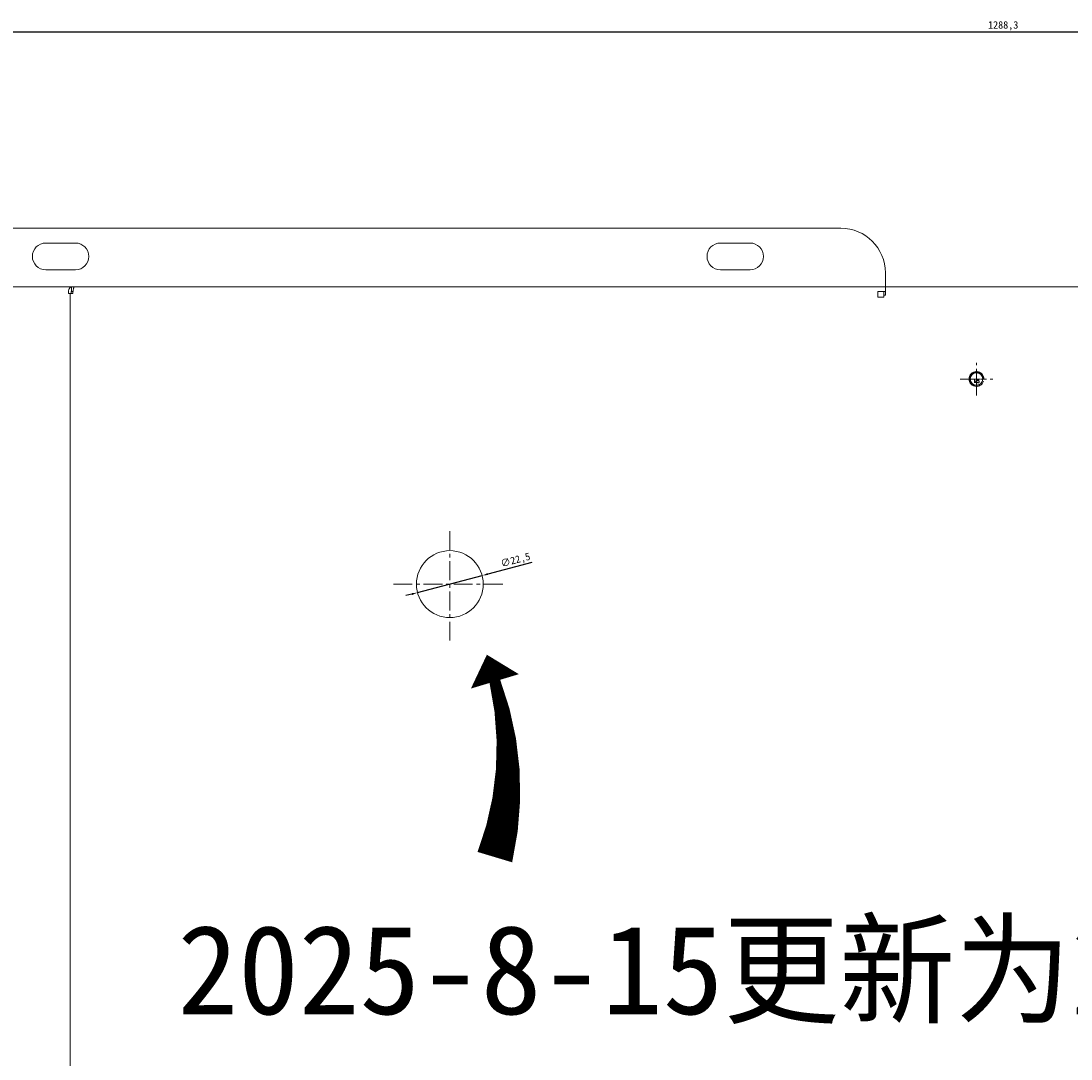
# Model space of a CAD drawing. Header units: millimetres. Extents: x 7284 to 21933, y -3393 to -31.
# Tile 8 of 60: x 8431 to 8785, y -763 to -413. Entities that reach past the tile are written whole.
import ezdxf

# ---------------------------------------------------------------- set-up
doc = ezdxf.new("R2010")
doc.units = ezdxf.units.MM
doc.header["$PDSIZE"] = -1
doc.linetypes.add('CENTER', pattern=[10.16, 6.35, -1.27, 1.27, -1.27])
doc.linetypes.add('HIDDEN', pattern=[1.905, 1.27, -0.635])
doc.layers.add('1', color=7, linetype='Continuous', true_color=0xffffff)
doc.layers.add('60', color=7, linetype='Continuous', true_color=0xffffff)
doc.layers.add('dim', color=84, linetype='Continuous', lineweight=9)
doc.layers.add('screw', color=33, linetype='Continuous', lineweight=13)
doc.styles.add('TXT', font='txt.shx', dxfattribs={"bigfont": 'gbcbig.shx'})
doc.dimstyles.new('ISO-25', dxfattribs={"dimtxt": 2.5, "dimasz": 2.5, "dimexe": 1.25, "dimexo": 0.625, "dimtad": 1, "dimtxsty": 'Standard', "dimcen": 2.5, "dimadec": 0, "dimazin": 0, "dimtfac": 1, "dimtmove": 0, "dimatfit": 3, "dimfxl": 1, "dimarcsym": 0})

# ---------------------------------------------------------------- blocks, each defined once
blk = doc.blocks.new('*D45')
at = {"layer": 'Defpoints', "color": 0, "transparency": 16777216}
for p in [(9405.94, -417.04), (8117.64, -505.11), (9405.94, -505.11)]:
    blk.add_point(p, dxfattribs=at)
at = {"layer": 'dim', "color": 0, "linetype": 'Continuous', "lineweight": -2, "transparency": 16777216}
for p, q in [((8117.64, -505.11), (8117.64, -416.54)), ((9405.94, -505.11), (9405.94, -416.54)), ((8119.64, -417.04), (9403.94, -417.04))]:
    blk.add_line(p, q, dxfattribs=at)
at = {"layer": 'dim', "color": 0, "transparency": 16777216}
for points in [[(8119.64, -416.71), (8119.64, -417.38), (8117.64, -417.04)], [(9403.94, -416.71), (9403.94, -417.38), (9405.94, -417.04)]]:
    blk.add_solid(points, dxfattribs=at)
at = {"layer": 'dim', "color": 0, "transparency": 16777216, "insert": (8761.79, -415.08), "char_height": 2.5, "attachment_point": 5}
blk.add_mtext('1288,3', dxfattribs=at)
blk = doc.blocks.new('screw_m5_g')
at = {"layer": 'screw', "color": 1, "linetype": 'CENTER', "ltscale": 0.1}
for p, q in [((-2.75, 0), (2.75, 0)), ((0, -2.75), (0, 2.75))]:
    blk.add_line(p, q, dxfattribs=at)
at = {"layer": 'screw', "color": 33, "linetype": 'HIDDEN', "ltscale": 2.54}
blk.add_circle((0, 0), 2.1, dxfattribs=at)
at = {"layer": 'screw', "color": 92, "linetype": 'HIDDEN', "ltscale": 2.54}
blk.add_arc((0, 0), 2.5, 270, 180, dxfattribs=at)
at = {"layer": 'screw', "color": 6, "style": 'TXT'}
blk.add_text('M5', height=1, dxfattribs=at).set_placement((-0.85, -1.25))
blk = doc.blocks.new('*D143')
at = {"layer": 'Defpoints', "color": 0, "transparency": 16777216}
for p in [(8586.47, -600.04), (8564.72, -605.78)]:
    blk.add_point(p, dxfattribs=at)
at = {"layer": 'dim', "color": 0, "linetype": 'Continuous', "lineweight": -2, "transparency": 16777216}
for p, q in [((8603.16, -595.64), (8588.41, -599.53)), ((8564.72, -605.78), (8586.47, -600.04)), ((8562.79, -606.29), (8560.85, -606.8))]:
    blk.add_line(p, q, dxfattribs=at)
at = {"layer": 'dim', "color": 0, "transparency": 16777216}
for points in [[(8588.32, -599.21), (8588.49, -599.85), (8586.47, -600.04)], [(8562.7, -605.97), (8562.87, -606.61), (8564.72, -605.78)]]:
    blk.add_solid(points, dxfattribs=at)
at = {"layer": 'dim', "color": 0, "transparency": 16777216, "insert": (8597.73, -595.04), "char_height": 2.5, "attachment_point": 5, "rotation": 14.7837}
blk.add_mtext('∅22,5', dxfattribs=at)

msp = doc.modelspace()

# ---------------------------------------------------------------- linework, layer by layer
at = {"layer": '1', "color": 1, "linetype": 'CENTER', "lineweight": 13}
for p, q in [((8752.789, -539.409), (8752.789, -528.409)), ((8747.289, -533.909), (8758.289, -533.909)), ((8575.597, -621.909), (8575.597, -583.909)), ((8556.597, -602.909), (8594.597, -602.909))]:
    msp.add_line(p, q, dxfattribs=at)
at = {"layer": '60', "color": 7, "linetype": 'Continuous', "lineweight": 18}
for p, q in [((8182.139, -483.159), (8707.139, -483.159)), ((8449.639, -488.159), (8439.639, -488.159)), ((8676.639, -488.159), (8666.639, -488.159)), ((8439.639, -497.159), (8449.639, -497.159)), ((8666.639, -497.159), (8676.639, -497.159)), ((8722.139, -498.159), (8722.139, -501.409)), ((8722.139, -502.909), (8722.139, -501.409)), ((8448.289, -502.909), (8120.265, -502.909)), ((8447.297, -505.109), (8448.698, -505.109)), ((8449.23, -502.909), (8448.289, -502.909)), ((8448.289, -502.909), (8448.289, -504.409)), ((8448.808, -504.409), (8448.289, -504.409)), ((8722.237, -502.909), (8449.23, -502.909)), ((8719.639, -504.409), (8719.639, -505.109)), ((8722.239, -504.409), (8719.639, -504.409)), ((8719.639, -505.109), (8719.639, -506.409)), ((8721.639, -504.409), (8721.639, -505.109)), ((8721.639, -505.109), (8721.639, -505.709)), ((8801.839, -502.909), (8722.239, -502.909)), ((8722.239, -505.709), (8722.239, -502.909)), ((8721.639, -506.409), (8719.639, -506.409)), ((8721.639, -505.709), (8722.239, -505.709)), ((8721.639, -506.409), (8721.639, -505.709)), ((8752.789, -536.409), (8752.789, -536.259)), ((8755.139, -533.909), (8755.289, -533.909))]:
    msp.add_line(p, q, dxfattribs=at)
at = {"layer": '60', "color": 7, "linetype": 'Continuous', "lineweight": 13}
for p, q in [((8447.907, -505.109), (8447.907, -972.709)), ((8449.228, -502.909), (8722.639, -502.909))]:
    msp.add_line(p, q, dxfattribs=at)
at = {"layer": '60', "color": 7, "linetype": 'Continuous', "lineweight": 18}
msp.add_circle((8752.789, -533.909), 2.1, dxfattribs=at)
at = {"layer": '60', "color": 6, "linetype": 'Continuous', "lineweight": 18}
msp.add_circle((8575.597, -602.909), 11.25, dxfattribs=at)
at = {"layer": '60', "color": 7, "linetype": 'Continuous', "lineweight": 18}
for centre, radius, start, end in [((8707.139, -498.159), 15, 0, 90), ((8439.639, -492.659), 4.5, 90, 270), ((8449.639, -492.659), 4.5, 270, 90), ((8666.639, -492.659), 4.5, 90, 270), ((8676.639, -492.659), 4.5, 270, 90), ((8752.789, -533.909), 2.5, 0, 270), ((8752.789, -533.909), 2.35, 0, 270)]:
    msp.add_arc(centre, radius, start, end, dxfattribs=at)
for points, knots in [([(8448.289, -502.909), (8448.251, -502.909), (8448.214, -502.913), (8448.159, -502.923), (8448.14, -502.928), (8448.103, -502.938), (8448.085, -502.944), (8448.03, -502.966), (8447.958, -503.001), (8447.889, -503.049), (8447.821, -503.104), (8447.788, -503.135), (8447.74, -503.186), (8447.725, -503.204), (8447.694, -503.241), (8447.678, -503.26), (8447.604, -503.361), (8447.551, -503.452), (8447.491, -503.579), (8447.474, -503.618), (8447.457, -503.658), (8447.446, -503.686), (8447.441, -503.7), (8447.415, -503.77), (8447.396, -503.828), (8447.346, -504.007), (8447.319, -504.134), (8447.299, -504.284), (8447.297, -504.301), (8447.293, -504.334), (8447.291, -504.351), (8447.286, -504.403), (8447.283, -504.437), (8447.276, -504.541), (8447.271, -504.68), (8447.276, -504.892), (8447.288, -505.037), (8447.297, -505.109)], [0, 0, 0, 0, 0.0625, 0.0625, 0.09375, 0.09375, 0.125, 0.125, 0.1875, 0.25, 0.25, 0.3125, 0.3125, 0.34375, 0.34375, 0.375, 0.375, 0.5, 0.5, 0.53125, 0.546875, 0.546875, 0.5625, 0.5625, 0.625, 0.625, 0.75, 0.75, 0.765625, 0.765625, 0.78125, 0.78125, 0.8125, 0.8125, 0.875, 0.9375, 1, 1, 1, 1]), ([(8448.289, -504.409), (8448.276, -504.409), (8448.264, -504.414), (8448.247, -504.427), (8448.241, -504.433), (8448.233, -504.443), (8448.231, -504.446), (8448.225, -504.454), (8448.223, -504.458), (8448.21, -504.48), (8448.202, -504.502), (8448.187, -504.552), (8448.182, -504.581), (8448.175, -504.647), (8448.173, -504.682), (8448.174, -504.739), (8448.175, -504.759), (8448.178, -504.789), (8448.179, -504.799), (8448.181, -504.82), (8448.182, -504.83), (8448.19, -504.884), (8448.198, -504.928), (8448.215, -504.995), (8448.222, -505.017), (8448.232, -505.052), (8448.236, -505.063), (8448.244, -505.086), (8448.248, -505.098), (8448.252, -505.109)], [0, 0, 0, 0, 0.125, 0.125, 0.1875, 0.1875, 0.21875, 0.21875, 0.25, 0.25, 0.375, 0.375, 0.5, 0.5, 0.625, 0.625, 0.6875, 0.6875, 0.71875, 0.71875, 0.75, 0.75, 0.875, 0.875, 0.9375, 0.9375, 0.96875, 0.96875, 1, 1, 1, 1]), ([(8448.698, -505.109), (8448.709, -505.038), (8448.72, -504.966), (8448.737, -504.859), (8448.742, -504.823), (8448.754, -504.751), (8448.759, -504.716), (8448.776, -504.609), (8448.798, -504.469), (8448.82, -504.334), (8448.842, -504.201), (8448.853, -504.136), (8448.87, -504.041), (8448.875, -504.009), (8448.887, -503.947), (8448.892, -503.916), (8448.92, -503.766), (8448.942, -503.656), (8448.969, -503.529), (8448.978, -503.491), (8448.986, -503.455), (8448.992, -503.432), (8448.994, -503.42), (8449.008, -503.362), (8449.019, -503.319), (8449.053, -503.2), (8449.075, -503.132), (8449.1, -503.07), (8449.102, -503.063), (8449.108, -503.05), (8449.111, -503.044), (8449.119, -503.025), (8449.125, -503.014), (8449.141, -502.983), (8449.163, -502.948), (8449.196, -502.916), (8449.218, -502.909), (8449.23, -502.909)], [0, 0, 0, 0, 0.0625, 0.0625, 0.09375, 0.09375, 0.125, 0.125, 0.1875, 0.25, 0.25, 0.3125, 0.3125, 0.34375, 0.34375, 0.375, 0.375, 0.5, 0.5, 0.53125, 0.546875, 0.546875, 0.5625, 0.5625, 0.625, 0.625, 0.75, 0.75, 0.765625, 0.765625, 0.78125, 0.78125, 0.8125, 0.8125, 0.875, 0.9375, 1, 1, 1, 1])]:
    msp.add_open_spline(points, degree=3, knots=knots, dxfattribs=at)
at = {"layer": 'dim', "color": 1}
msp.add_lwpolyline([(8588.061, -626.677, 0, 16.838, 0), (8590.751, -635.637, 3.742, 12.161, -0.1468621), (8590.751, -694.769, 12.161, 12.161, -0.1468621)], format="xyseb", dxfattribs=at)

# ---------------------------------------------------------------- block references
at = {"layer": 'screw'}
msp.add_blockref('screw_m5_g', (8752.789, -533.909), dxfattribs=at)

# ---------------------------------------------------------------- texts
at = {"layer": 'dim', "color": 6, "insert": (8483.975, -717.629), "char_height": 30, "width": 1055.10885, "attachment_point": 1}
msp.add_mtext('2025-8-15更新为22.5MM', dxfattribs=at)

# ---------------------------------------------------------------- dimensions: what is measured, and where the dimension line sits
at = {"layer": 'dim'}
dim = msp.add_linear_dim(base=(9405.939, -417.043), p1=(8117.639, -505.109), p2=(9405.939, -505.109), dimstyle='ISO-25', override={"dimasz": 2, "dimexe": 0.49975, "dimexo": 0, "dimgap": 0.49975, "dimadec": 2, "dimazin": 2, "dimtzin": 0, "dimarcsym": 1}, dxfattribs=at)
dim.commit()
dim.dimension.update_dxf_attribs({"geometry": '*D45', "text_midpoint": (8761.789, -415.084)})
at = {"layer": 'dim', "color": 6}
dim = msp.add_diameter_dim_2p(p1=(8564.72, -605.78), p2=(8586.475, -600.039), dimstyle='ISO-25', override={"dimasz": 2, "dimexe": 0.49975, "dimexo": 0, "dimgap": 0.49975, "dimadec": 2, "dimazin": 2, "dimtzin": 0, "dimarcsym": 1}, dxfattribs=at)
dim.commit()
dim.dimension.update_dxf_attribs({"geometry": '*D143', "text_midpoint": (8598.233, -596.935), "dimtype": 163})

doc.saveas('drawing.dxf')
